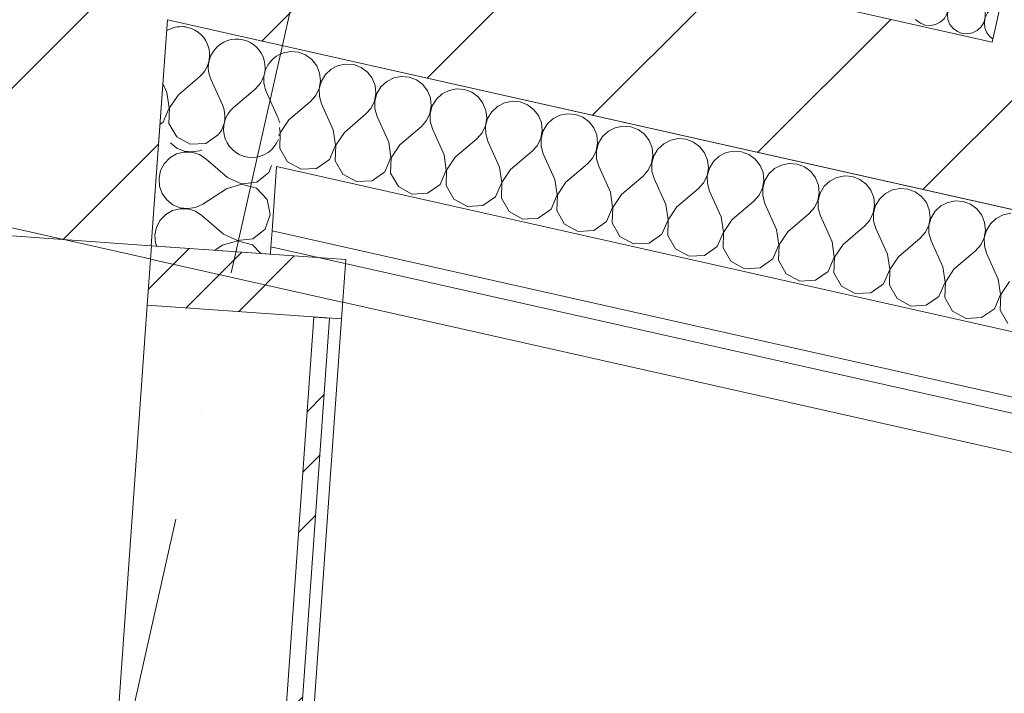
# Model space of a CAD drawing. Header units: millimetres. Extents: x -7213913 to -6930525, y 6129472 to 6355042.
# Tile 195 of 214: x -7186093 to -7184854, y 6172380 to 6173228. Entities that reach past the tile are written whole.
import ezdxf
from ezdxf.enums import TextEntityAlignment as Align

# ---------------------------------------------------------------- set-up
doc = ezdxf.new("R2010")
doc.units = ezdxf.units.MM
doc.header["$MEASUREMENT"] = 0
doc.set_wipeout_variables(frame=1)
doc.linetypes.add('Wipeout_Contour', pattern=[1000, 0, -1000])
doc.linetypes.add('Штрихпунктирная', pattern=[670.277762, 352.777767, -176.388884, 0, -141.111112])
for name, color, linetype, lineweight in [('0_Ном._пера__1', 7, 'Continuous', 0), ('0_Ном._пера__120', 7, 'Continuous', 0), ('АР-Стены_внешние_.АР_Ном._пера__1', 7, 'Continuous', 0), ('АР-Стены_Наружные ВИТРАЖ_Ном._пера__120', 7, 'Continuous', 0), ('АР-Стены_Перегородки_межквартирные_200.АР_Ном._пера__1', 7, 'Continuous', 15), ('АР-Чертеж-Оси_Осевые размеры.АР_Ном._пера__120', 7, 'Continuous', 0)]:
    doc.layers.add(name, color=color, linetype=linetype, lineweight=lineweight)
for name, color, linetype in [('АР-Стены_внешние_.АР', 7, 'Continuous'), ('АР-Стены_Наружные ВИТРАЖ', 7, 'Continuous'), ('АР-Стены_Перегородки_межквартирные_200.АР', 7, 'Continuous'), ('АР-Чертеж-Оси_Осевые размеры.АР', 7, 'Continuous')]:
    doc.layers.add(name, color=color, linetype=linetype)
doc.styles.add('РЎР“Р•РќР•Р\xa0Р\x98Р\xa0_РЎРўР\x98Р›Р¬_5', font='GOTHIC.TTF')
pattern_1 = [(45, (-6566190.34, 6562677.8), (-176.776695, 176.776695), []), (45, (-6566225.7, 6562713.15), (-176.776695, 176.776695), []), (45, (-6566261.05, 6562748.5), (-176.776695, 176.776695), [])]
pattern_2 = [(45, (-6566190.34, 6562677.8), (-127.279217, 127.279217), [])]

# ---------------------------------------------------------------- blocks, each defined once
blk = doc.blocks.new('Навесная Стена_33_10', base_point=(-6566190.3, 6562677.8))
at = {"layer": 'АР-Стены_Наружные ВИТРАЖ_Ном._пера__120', "color": 7, "linetype": 'Continuous', "lineweight": 0, "flags": 128}
for points in [[(-7185932.2, 6172868.4), (-7186008, 6171795.5)], [(-7185687.8, 6172851.2), (-7185763.6, 6171778.2)]]:
    blk.add_lwpolyline(points, dxfattribs=at)
at = {"color": 254, "linetype": 'Wipeout_Contour', "lineweight": 0, "ltscale": 37890896.67508965}
blk.add_wipeout([(-7185778.6, 6171779.3), (-7185702.8, 6172852.2), (-7185722.7, 6172853.7), (-7185798.5, 6171780.7)], dxfattribs=at).dxf.layer = 'АР-Стены_Наружные ВИТРАЖ'
at = {"layer": 'АР-Стены_Наружные ВИТРАЖ', "linetype": 'Continuous', "lineweight": 0, "true_color": 0x000000}
h = blk.add_hatch(dxfattribs=at)
h.set_pattern_fill('АЛЮМИНИЙ_000A', color=18, style=0, pattern_type=2)
h.set_pattern_definition(pattern_1)
h.paths.add_polyline_path([(-7185778.6, 6171779.3), (-7185702.8, 6172852.2), (-7185722.7, 6172853.7), (-7185798.5, 6171780.7)])
at = {"layer": 'АР-Стены_Наружные ВИТРАЖ_Ном._пера__120', "color": 7, "linetype": 'Continuous', "lineweight": 0, "flags": 128}
blk.add_lwpolyline([(-7185778.6, 6171779.3), (-7185798.5, 6171780.7), (-7185722.7, 6172853.7), (-7185702.8, 6172852.2)], close=True, dxfattribs=at)
at = {"color": 254, "linetype": 'Wipeout_Contour', "lineweight": 0, "ltscale": 37892582.45033606}
blk.add_wipeout([(-7185682.5, 6172926), (-7185926.9, 6172943.3), (-7185932.2, 6172868.4), (-7185687.8, 6172851.2)], dxfattribs=at).dxf.layer = 'АР-Стены_Наружные ВИТРАЖ'
at = {"layer": 'АР-Стены_Наружные ВИТРАЖ', "linetype": 'Continuous', "lineweight": 0, "true_color": 0x000000}
h = blk.add_hatch(dxfattribs=at)
h.set_pattern_fill('АЛЮМИНИЙ_000A', color=18, style=0, pattern_type=2)
h.set_pattern_definition(pattern_1)
h.paths.add_polyline_path([(-7185682.5, 6172926), (-7185926.9, 6172943.3), (-7185932.2, 6172868.4), (-7185687.8, 6172851.2)])
at = {"layer": 'АР-Стены_Наружные ВИТРАЖ_Ном._пера__120', "color": 7, "linetype": 'Continuous', "lineweight": 0, "flags": 128}
blk.add_lwpolyline([(-7185682.5, 6172926), (-7185687.8, 6172851.2), (-7185932.2, 6172868.4), (-7185926.9, 6172943.3)], close=True, dxfattribs=at)
blk = doc.blocks.new('Стена_283_10', base_point=(-7185998.3, 6173350.6))
at = {"layer": 'АР-Стены_Перегородки_межквартирные_200.АР', "linetype": 'Continuous', "lineweight": 0, "true_color": 0x000000}
h = blk.add_hatch(dxfattribs=at)
h.set_pattern_fill('БЛОКИ_БЕТОННЫЕ_ЭФФЕКТИВН_28', color=18, style=0, pattern_type=2)
h.set_pattern_definition(pattern_2)
h.paths.add_polyline_path([(-7186104.1, 6173271.8), (-7186126.5, 6172957.4), (-7185927, 6172943.3), (-7185906.8, 6173227.5)])
at = {"layer": 'АР-Стены_Перегородки_межквартирные_200.АР_Ном._пера__1', "color": 7, "linetype": 'Continuous', "lineweight": 15, "flags": 128}
for points in [[(-7186104.1, 6173271.8), (-7186126.5, 6172957.4)], [(-7185927, 6172943.3), (-7185906.8, 6173227.5)], [(-7186126.5, 6172957.4), (-7185927, 6172943.3)]]:
    blk.add_lwpolyline(points, dxfattribs=at)
blk = doc.blocks.new('Стена_383_10', base_point=(-7185998.3, 6173350.6))
at = {"layer": 'АР-Стены_внешние_.АР', "linetype": 'Continuous', "lineweight": 0, "true_color": 0x000000}
h = blk.add_hatch(dxfattribs=at)
h.set_pattern_fill('БЛОКИ_БЕТОННЫЕ_ЭФФЕКТИВН_28', color=18, style=0, pattern_type=2)
h.set_pattern_definition(pattern_2)
h.paths.add_polyline_path([(-7185976.4, 6173448.1), (-7186020.2, 6173253), (-7183929, 6172783.3), (-7183861.6, 6172973.2)])
at = {"layer": 'АР-Стены_внешние_.АР_Ном._пера__1', "color": 7, "linetype": 'Continuous', "lineweight": 15, "flags": 128}
for points in [[(-7184869.7, 6173199.6), (-7185976.4, 6173448.1)], [(-7185906.8, 6173227.5), (-7183929, 6172783.3)]]:
    blk.add_lwpolyline(points, dxfattribs=at)
blk = doc.blocks.new('*X794', base_point=(-6566190.3, 6562677.8))
at = {"layer": 'АР-Стены_внешние_.АР_Ном._пера__1', "color": 7, "linetype": 'Continuous', "lineweight": 0}
for p, q in [((-7185901.8, 6173216.7), (-7185907.8, 6173213.6)), ((-7185907.3, 6173136.1), (-7185912.4, 6173147.6)), ((-7185893.3, 6173133), (-7185872, 6173151.2)), ((-7185904.4, 6173116.8), (-7185907.3, 6173136.1)), ((-7185893.3, 6173133), (-7185904.1, 6173116.7)), ((-7185912.2, 6173098.9), (-7185904.4, 6173116.8)), ((-7185904.1, 6173116.7), (-7185904.8, 6173097.2)), ((-7185916.1, 6173096.1), (-7185912.2, 6173098.9)), ((-7185904.8, 6173097.2), (-7185895.1, 6173080.3)), ((-7185858.5, 6173072.1), (-7185842.5, 6173083.2)), ((-7185842.5, 6173083.2), (-7185841.8, 6173084.9)), ((-7185895.1, 6173080.3), (-7185878, 6173071)), ((-7185878, 6173071), (-7185858.5, 6173072.1))]:
    blk.add_line(p, q, dxfattribs=at)
blk = doc.blocks.new('*X796', base_point=(-6566190.3, 6562677.8))
at = {"layer": 'АР-Стены_внешние_.АР_Ном._пера__1', "color": 7, "linetype": 'Continuous', "lineweight": 0}
for p, q in [((-7185872, 6173151.2), (-7185866.1, 6173156.2)), ((-7185837.6, 6173120.5), (-7185852.2, 6173153)), ((-7185823.6, 6173117.3), (-7185796.5, 6173140.5)), ((-7185767.9, 6173104.8), (-7185782.5, 6173137.4))]:
    blk.add_line(p, q, dxfattribs=at)
for centre, start, end in [((-7185889.3, 6173183.3), 77.3418, 110.5691), ((-7185889.3, 6173183.3), 310.4719, 77.3418), ((-7185819.6, 6173167.7), 77.3418, 204.2117), ((-7185819.6, 6173167.7), 310.4719, 77.3418), ((-7185749.9, 6173152), 105.2031, 204.2117), ((-7185870.1, 6173105.8), 323.1755, 24.2117), ((-7185800.4, 6173090.2), 130.4719, 339.2247), ((-7185800.4, 6173090.2), 12.6509, 24.2117)]:
    blk.add_arc(centre, 35.7, start, end, dxfattribs=at)
blk = doc.blocks.new('*X797', base_point=(-6566190.3, 6562677.8))
at = {"layer": 'АР-Стены_внешние_.АР_Ном._пера__1', "color": 7, "linetype": 'Continuous', "lineweight": 0}
for p, q in [((-7185751.9, 6173187.7), (-7185759.3, 6173186.2)), ((-7185742.1, 6173186.9), (-7185751.9, 6173187.7)), ((-7185732.9, 6173183.4), (-7185742.1, 6173186.9)), ((-7185725, 6173177.5), (-7185732.9, 6173183.4)), ((-7185718.9, 6173169.8), (-7185725, 6173177.5)), ((-7185715.3, 6173160.6), (-7185718.9, 6173169.8)), ((-7185691.9, 6173170.1), (-7185700.7, 6173165.7)), ((-7185682.2, 6173172), (-7185691.9, 6173170.1)), ((-7185672.4, 6173171.2), (-7185682.2, 6173172)), ((-7185663.2, 6173167.8), (-7185672.4, 6173171.2)), ((-7185714.3, 6173150.8), (-7185715.3, 6173160.6)), ((-7185707.9, 6173159), (-7185713, 6173150.5)), ((-7185700.7, 6173165.7), (-7185707.9, 6173159)), ((-7185655.3, 6173161.9), (-7185663.2, 6173167.8)), ((-7185649.3, 6173154.1), (-7185655.3, 6173161.9)), ((-7185715.9, 6173141.1), (-7185714.3, 6173150.8)), ((-7185713, 6173150.5), (-7185715.7, 6173141)), ((-7185645.6, 6173145), (-7185649.3, 6173154.1)), ((-7185644.6, 6173135.2), (-7185645.6, 6173145)), ((-7185631, 6173150), (-7185638.2, 6173143.3)), ((-7185622.2, 6173154.5), (-7185631, 6173150)), ((-7185612.6, 6173156.4), (-7185622.2, 6173154.5)), ((-7185602.7, 6173155.6), (-7185612.6, 6173156.4)), ((-7185593.5, 6173152.1), (-7185602.7, 6173155.6)), ((-7185585.6, 6173146.2), (-7185593.5, 6173152.1)), ((-7185579.6, 6173138.4), (-7185585.6, 6173146.2)), ((-7185726.8, 6173124.9), (-7185720.2, 6173132.2)), ((-7185720.2, 6173132.2), (-7185715.9, 6173141.1)), ((-7185715.7, 6173141), (-7185715.6, 6173131.2)), ((-7185646.3, 6173125.4), (-7185644.6, 6173135.2)), ((-7185643.3, 6173134.9), (-7185646, 6173125.4)), ((-7185638.2, 6173143.3), (-7185643.3, 6173134.9)), ((-7185575.9, 6173129.3), (-7185579.6, 6173138.4)), ((-7185561.3, 6173134.3), (-7185568.5, 6173127.6)), ((-7185552.5, 6173138.8), (-7185561.3, 6173134.3)), ((-7185542.9, 6173140.7), (-7185552.5, 6173138.8)), ((-7185533, 6173139.9), (-7185542.9, 6173140.7)), ((-7185523.8, 6173136.4), (-7185533, 6173139.9)), ((-7185515.9, 6173130.6), (-7185523.8, 6173136.4)), ((-7185753.9, 6173101.7), (-7185726.8, 6173124.9)), ((-7185715.6, 6173131.2), (-7185712.8, 6173121.7)), ((-7185698.2, 6173089.1), (-7185712.8, 6173121.7)), ((-7185650.5, 6173116.6), (-7185646.3, 6173125.4)), ((-7185646, 6173125.4), (-7185645.9, 6173115.5)), ((-7185576.6, 6173109.8), (-7185574.9, 6173119.5)), ((-7185574.9, 6173119.5), (-7185575.9, 6173129.3)), ((-7185568.5, 6173127.6), (-7185573.7, 6173119.2)), ((-7185509.9, 6173122.8), (-7185515.9, 6173130.6)), ((-7185506.2, 6173113.6), (-7185509.9, 6173122.8)), ((-7185482.8, 6173123.2), (-7185491.6, 6173118.7)), ((-7185473.2, 6173125.1), (-7185482.8, 6173123.2)), ((-7185463.3, 6173124.3), (-7185473.2, 6173125.1)), ((-7185454.1, 6173120.8), (-7185463.3, 6173124.3)), ((-7185446.2, 6173114.9), (-7185454.1, 6173120.8)), ((-7185684.2, 6173086), (-7185657.1, 6173109.2)), ((-7185657.1, 6173109.2), (-7185650.5, 6173116.6)), ((-7185645.9, 6173115.5), (-7185643.1, 6173106.1)), ((-7185580.8, 6173100.9), (-7185576.6, 6173109.8)), ((-7185573.7, 6173119.2), (-7185576.3, 6173109.7)), ((-7185576.3, 6173109.7), (-7185576.2, 6173099.9)), ((-7185505.2, 6173103.8), (-7185506.2, 6173113.6)), ((-7185498.8, 6173112), (-7185504, 6173103.6)), ((-7185491.6, 6173118.7), (-7185498.8, 6173112)), ((-7185440.2, 6173107.1), (-7185446.2, 6173114.9)), ((-7185436.5, 6173098), (-7185440.2, 6173107.1)), ((-7185413.1, 6173107.5), (-7185421.9, 6173103)), ((-7185403.5, 6173109.4), (-7185413.1, 6173107.5)), ((-7185393.7, 6173108.6), (-7185403.5, 6173109.4)), ((-7185384.4, 6173105.1), (-7185393.7, 6173108.6)), ((-7185753.9, 6173101.7), (-7185764.8, 6173085.4)), ((-7185628.5, 6173073.5), (-7185643.1, 6173106.1)), ((-7185587.4, 6173093.5), (-7185580.8, 6173100.9)), ((-7185576.2, 6173099.9), (-7185573.4, 6173090.4)), ((-7185506.9, 6173094.1), (-7185505.2, 6173103.8)), ((-7185504, 6173103.6), (-7185506.6, 6173094.1)), ((-7185435.5, 6173088.2), (-7185436.5, 6173098)), ((-7185429.2, 6173096.3), (-7185434.3, 6173087.9)), ((-7185421.9, 6173103), (-7185429.2, 6173096.3)), ((-7185376.5, 6173099.3), (-7185384.4, 6173105.1)), ((-7185370.5, 6173091.5), (-7185376.5, 6173099.3)), ((-7185766.8, 6173081.5), (-7185765, 6173085.5)), ((-7185765, 6173085.5), (-7185766, 6173092.1)), ((-7185764.8, 6173085.4), (-7185765.4, 6173065.9)), ((-7185695.3, 6173069.8), (-7185698.2, 6173089.1)), ((-7185684.2, 6173086), (-7185695.1, 6173069.8)), ((-7185614.5, 6173070.4), (-7185587.4, 6173093.5)), ((-7185558.8, 6173057.8), (-7185573.4, 6173090.4)), ((-7185517.7, 6173077.9), (-7185511.1, 6173085.3)), ((-7185511.1, 6173085.3), (-7185506.9, 6173094.1)), ((-7185506.6, 6173094.1), (-7185506.5, 6173084.2)), ((-7185506.5, 6173084.2), (-7185503.7, 6173074.8)), ((-7185437.2, 6173078.5), (-7185435.5, 6173088.2)), ((-7185434.3, 6173087.9), (-7185436.9, 6173078.4)), ((-7185366.8, 6173082.3), (-7185370.5, 6173091.5)), ((-7185365.8, 6173072.5), (-7185366.8, 6173082.3)), ((-7185352.2, 6173087.4), (-7185359.5, 6173080.7)), ((-7185343.5, 6173091.9), (-7185352.2, 6173087.4)), ((-7185333.8, 6173093.8), (-7185343.5, 6173091.9)), ((-7185324, 6173093), (-7185333.8, 6173093.8)), ((-7185314.7, 6173089.5), (-7185324, 6173093)), ((-7185306.8, 6173083.6), (-7185314.7, 6173089.5)), ((-7185300.8, 6173075.8), (-7185306.8, 6173083.6)), ((-7185703.1, 6173051.9), (-7185695.3, 6173069.8)), ((-7185625.7, 6173054.2), (-7185628.5, 6173073.5)), ((-7185614.5, 6173070.4), (-7185625.4, 6173054.1)), ((-7185544.9, 6173054.7), (-7185517.7, 6173077.9)), ((-7185489.1, 6173042.2), (-7185503.7, 6173074.8)), ((-7185441.5, 6173069.6), (-7185437.2, 6173078.5)), ((-7185436.9, 6173078.4), (-7185436.8, 6173068.6)), ((-7185367.5, 6173062.8), (-7185365.8, 6173072.5)), ((-7185364.6, 6173072.3), (-7185367.2, 6173062.8)), ((-7185359.5, 6173080.7), (-7185364.6, 6173072.3)), ((-7185297.1, 6173066.7), (-7185300.8, 6173075.8)), ((-7185282.5, 6173071.7), (-7185289.8, 6173065)), ((-7185273.8, 6173076.2), (-7185282.5, 6173071.7)), ((-7185264.1, 6173078.1), (-7185273.8, 6173076.2)), ((-7185254.3, 6173077.3), (-7185264.1, 6173078.1)), ((-7185245, 6173073.8), (-7185254.3, 6173077.3)), ((-7185237.1, 6173068), (-7185245, 6173073.8)), ((-7185765.4, 6173065.9), (-7185755.7, 6173049)), ((-7185695.1, 6173069.8), (-7185695.7, 6173050.3)), ((-7185556, 6173038.5), (-7185558.8, 6173057.8)), ((-7185475.2, 6173039.1), (-7185448, 6173062.2)), ((-7185448, 6173062.2), (-7185441.5, 6173069.6)), ((-7185436.8, 6173068.6), (-7185434.1, 6173059.1)), ((-7185419.4, 6173026.5), (-7185434.1, 6173059.1)), ((-7185371.8, 6173054), (-7185367.5, 6173062.8)), ((-7185367.2, 6173062.8), (-7185367.1, 6173052.9)), ((-7185296.1, 6173056.9), (-7185297.1, 6173066.7)), ((-7185289.8, 6173065), (-7185294.9, 6173056.6)), ((-7185231.1, 6173060.2), (-7185237.1, 6173068)), ((-7185227.4, 6173051), (-7185231.1, 6173060.2)), ((-7185204.1, 6173060.6), (-7185212.8, 6173056.1)), ((-7185194.4, 6173062.5), (-7185204.1, 6173060.6)), ((-7185184.6, 6173061.6), (-7185194.4, 6173062.5)), ((-7185175.4, 6173058.2), (-7185184.6, 6173061.6)), ((-7185167.4, 6173052.3), (-7185175.4, 6173058.2)), ((-7185755.7, 6173049), (-7185738.6, 6173039.7)), ((-7185719.1, 6173040.7), (-7185703.1, 6173051.9)), ((-7185695.7, 6173050.3), (-7185686, 6173033.3)), ((-7185633.4, 6173036.3), (-7185625.7, 6173054.2)), ((-7185625.4, 6173054.1), (-7185626, 6173034.6)), ((-7185544.9, 6173054.7), (-7185555.7, 6173038.5)), ((-7185405.5, 6173023.4), (-7185378.3, 6173046.6)), ((-7185378.3, 6173046.6), (-7185371.8, 6173054)), ((-7185367.1, 6173052.9), (-7185364.4, 6173043.5)), ((-7185302.1, 6173038.3), (-7185297.8, 6173047.2)), ((-7185297.8, 6173047.2), (-7185296.1, 6173056.9)), ((-7185294.9, 6173056.6), (-7185297.5, 6173047.1)), ((-7185297.5, 6173047.1), (-7185297.4, 6173037.3)), ((-7185226.4, 6173041.2), (-7185227.4, 6173051)), ((-7185220.1, 6173049.4), (-7185225.2, 6173041)), ((-7185212.8, 6173056.1), (-7185220.1, 6173049.4)), ((-7185161.4, 6173044.5), (-7185167.4, 6173052.3)), ((-7185124.7, 6173046.8), (-7185134.4, 6173044.9)), ((-7185114.9, 6173046), (-7185124.7, 6173046.8)), ((-7185105.7, 6173042.5), (-7185114.9, 6173046)), ((-7185738.6, 6173039.7), (-7185719.1, 6173040.7)), ((-7185686, 6173033.3), (-7185668.9, 6173024)), ((-7185649.4, 6173025.1), (-7185633.4, 6173036.3)), ((-7185626, 6173034.6), (-7185616.3, 6173017.7)), ((-7185563.7, 6173020.6), (-7185556, 6173038.5)), ((-7185555.7, 6173038.5), (-7185556.3, 6173019)), ((-7185486.3, 6173022.9), (-7185489.1, 6173042.2)), ((-7185475.2, 6173039.1), (-7185486, 6173022.8)), ((-7185349.7, 6173010.9), (-7185364.4, 6173043.5)), ((-7185308.6, 6173030.9), (-7185302.1, 6173038.3)), ((-7185297.4, 6173037.3), (-7185294.7, 6173027.8)), ((-7185228.1, 6173031.5), (-7185226.4, 6173041.2)), ((-7185225.2, 6173041), (-7185227.8, 6173031.5)), ((-7185157.7, 6173035.4), (-7185161.4, 6173044.5)), ((-7185156.7, 6173025.6), (-7185157.7, 6173035.4)), ((-7185150.4, 6173033.7), (-7185155.5, 6173025.3)), ((-7185143.2, 6173040.4), (-7185150.4, 6173033.7)), ((-7185134.4, 6173044.9), (-7185143.2, 6173040.4)), ((-7185097.7, 6173036.7), (-7185105.7, 6173042.5)), ((-7185091.7, 6173028.9), (-7185097.7, 6173036.7)), ((-7185668.9, 6173024), (-7185649.4, 6173025.1)), ((-7185579.7, 6173009.4), (-7185563.7, 6173020.6)), ((-7185494, 6173005), (-7185486.3, 6173022.9)), ((-7185486, 6173022.8), (-7185486.6, 6173003.3)), ((-7185416.6, 6173007.2), (-7185419.4, 6173026.5)), ((-7185405.5, 6173023.4), (-7185416.3, 6173007.2)), ((-7185335.8, 6173007.8), (-7185308.6, 6173030.9)), ((-7185280, 6172995.2), (-7185294.7, 6173027.8)), ((-7185238.9, 6173015.3), (-7185232.4, 6173022.7)), ((-7185232.4, 6173022.7), (-7185228.1, 6173031.5)), ((-7185227.8, 6173031.5), (-7185227.7, 6173021.6)), ((-7185227.7, 6173021.6), (-7185225, 6173012.2)), ((-7185158.4, 6173015.9), (-7185156.7, 6173025.6)), ((-7185155.5, 6173025.3), (-7185158.1, 6173015.8)), ((-7185088, 6173019.7), (-7185091.7, 6173028.9)), ((-7185073.5, 6173024.8), (-7185080.7, 6173018.1)), ((-7185064.7, 6173029.3), (-7185073.5, 6173024.8)), ((-7185055, 6173031.2), (-7185064.7, 6173029.3)), ((-7185045.2, 6173030.3), (-7185055, 6173031.2)), ((-7185036, 6173026.9), (-7185045.2, 6173030.3)), ((-7185028, 6173021), (-7185036, 6173026.9)), ((-7185022, 6173013.2), (-7185028, 6173021)), ((-7185616.3, 6173017.7), (-7185599.2, 6173008.4)), ((-7185599.2, 6173008.4), (-7185579.7, 6173009.4)), ((-7185556.3, 6173019), (-7185546.7, 6173002)), ((-7185346.9, 6172991.6), (-7185349.7, 6173010.9)), ((-7185266.1, 6172992.1), (-7185238.9, 6173015.3)), ((-7185210.3, 6172979.6), (-7185225, 6173012.2)), ((-7185162.7, 6173007), (-7185158.4, 6173015.9)), ((-7185158.1, 6173015.8), (-7185158, 6173006)), ((-7185088.7, 6173000.2), (-7185087, 6173009.9)), ((-7185085.8, 6173009.7), (-7185088.4, 6173000.2)), ((-7185087, 6173009.9), (-7185088, 6173019.7)), ((-7185080.7, 6173018.1), (-7185085.8, 6173009.7)), ((-7185018.4, 6173004.1), (-7185022, 6173013.2)), ((-7185003.8, 6173009.1), (-7185011, 6173002.4)), ((-7184995, 6173013.6), (-7185003.8, 6173009.1)), ((-7184985.3, 6173015.5), (-7184995, 6173013.6)), ((-7184975.5, 6173014.7), (-7184985.3, 6173015.5)), ((-7184966.3, 6173011.2), (-7184975.5, 6173014.7)), ((-7184958.4, 6173005.4), (-7184966.3, 6173011.2)), ((-7185546.7, 6173002), (-7185529.5, 6172992.7)), ((-7185510, 6172993.8), (-7185494, 6173005)), ((-7185486.6, 6173003.3), (-7185477, 6172986.4)), ((-7185424.3, 6172989.3), (-7185416.6, 6173007.2)), ((-7185416.3, 6173007.2), (-7185417, 6172987.7)), ((-7185335.8, 6173007.8), (-7185346.6, 6172991.5)), ((-7185196.4, 6172976.5), (-7185169.2, 6172999.6)), ((-7185169.2, 6172999.6), (-7185162.7, 6173007)), ((-7185158, 6173006), (-7185155.3, 6172996.5)), ((-7185140.6, 6172963.9), (-7185155.3, 6172996.5)), ((-7185093, 6172991.3), (-7185088.7, 6173000.2)), ((-7185088.4, 6173000.2), (-7185088.4, 6172990.3)), ((-7185017.3, 6172994.3), (-7185018.4, 6173004.1)), ((-7185011, 6173002.4), (-7185016.1, 6172994)), ((-7184952.3, 6172997.6), (-7184958.4, 6173005.4)), ((-7184948.7, 6172988.4), (-7184952.3, 6172997.6)), ((-7184925.3, 6172997.9), (-7184934.1, 6172993.5)), ((-7184915.6, 6172999.9), (-7184925.3, 6172997.9)), ((-7184905.8, 6172999), (-7184915.6, 6172999.9)), ((-7184896.6, 6172995.6), (-7184905.8, 6172999)), ((-7184888.7, 6172989.7), (-7184896.6, 6172995.6)), ((-7185529.5, 6172992.7), (-7185510, 6172993.8)), ((-7185477, 6172986.4), (-7185459.8, 6172977)), ((-7185440.3, 6172978.1), (-7185424.3, 6172989.3)), ((-7185417, 6172987.7), (-7185407.3, 6172970.7)), ((-7185354.6, 6172973.7), (-7185346.9, 6172991.6)), ((-7185346.6, 6172991.5), (-7185347.3, 6172972)), ((-7185277.2, 6172975.9), (-7185280, 6172995.2)), ((-7185266.1, 6172992.1), (-7185276.9, 6172975.9)), ((-7185126.7, 6172960.8), (-7185099.5, 6172984)), ((-7185099.5, 6172984), (-7185093, 6172991.3)), ((-7185088.4, 6172990.3), (-7185085.6, 6172980.9)), ((-7185023.3, 6172975.7), (-7185019, 6172984.6)), ((-7185019, 6172984.6), (-7185017.3, 6172994.3)), ((-7185016.1, 6172994), (-7185018.7, 6172984.5)), ((-7185018.7, 6172984.5), (-7185018.7, 6172974.7)), ((-7184947.6, 6172978.6), (-7184948.7, 6172988.4)), ((-7184941.3, 6172986.8), (-7184946.4, 6172978.4)), ((-7184934.1, 6172993.5), (-7184941.3, 6172986.8)), ((-7184882.6, 6172981.9), (-7184888.7, 6172989.7)), ((-7184845.9, 6172984.2), (-7184855.6, 6172982.3)), ((-7185459.8, 6172977), (-7185440.3, 6172978.1)), ((-7185370.6, 6172962.5), (-7185354.6, 6172973.7)), ((-7185347.3, 6172972), (-7185337.6, 6172955.1)), ((-7185284.9, 6172958), (-7185277.2, 6172975.9)), ((-7185276.9, 6172975.9), (-7185277.6, 6172956.4)), ((-7185207.5, 6172960.3), (-7185210.3, 6172979.6)), ((-7185196.4, 6172976.5), (-7185207.2, 6172960.2)), ((-7185070.9, 6172948.3), (-7185085.6, 6172980.9)), ((-7185029.8, 6172968.3), (-7185023.3, 6172975.7)), ((-7185018.7, 6172974.7), (-7185015.9, 6172965.2)), ((-7184949.3, 6172968.9), (-7184947.6, 6172978.6)), ((-7184946.4, 6172978.4), (-7184949, 6172968.9)), ((-7184879, 6172972.8), (-7184882.6, 6172981.9)), ((-7184877.9, 6172963), (-7184879, 6172972.8)), ((-7184871.6, 6172971.1), (-7184876.7, 6172962.7)), ((-7184864.4, 6172977.8), (-7184871.6, 6172971.1)), ((-7184855.6, 6172982.3), (-7184864.4, 6172977.8)), ((-7185407.3, 6172970.7), (-7185390.1, 6172961.4)), ((-7185390.1, 6172961.4), (-7185370.6, 6172962.5)), ((-7185215.2, 6172942.4), (-7185207.5, 6172960.3)), ((-7185207.2, 6172960.2), (-7185207.9, 6172940.7)), ((-7185137.8, 6172944.6), (-7185140.6, 6172963.9)), ((-7185126.7, 6172960.8), (-7185137.5, 6172944.6)), ((-7185057, 6172945.1), (-7185029.8, 6172968.3)), ((-7185001.3, 6172932.6), (-7185015.9, 6172965.2)), ((-7184960.1, 6172952.7), (-7184953.6, 6172960)), ((-7184953.6, 6172960), (-7184949.3, 6172968.9)), ((-7184949, 6172968.9), (-7184949, 6172959)), ((-7184949, 6172959), (-7184946.2, 6172949.5)), ((-7184879.6, 6172953.3), (-7184877.9, 6172963)), ((-7184876.7, 6172962.7), (-7184879.4, 6172953.2)), ((-7185337.6, 6172955.1), (-7185320.4, 6172945.7)), ((-7185320.4, 6172945.7), (-7185300.9, 6172946.8)), ((-7185300.9, 6172946.8), (-7185284.9, 6172958)), ((-7185277.6, 6172956.4), (-7185267.9, 6172939.4)), ((-7185068.1, 6172929), (-7185070.9, 6172948.3)), ((-7184987.3, 6172929.5), (-7184960.1, 6172952.7)), ((-7184931.6, 6172917), (-7184946.2, 6172949.5)), ((-7184883.9, 6172944.4), (-7184879.6, 6172953.3)), ((-7184879.4, 6172953.2), (-7184879.3, 6172943.4)), ((-7185267.9, 6172939.4), (-7185250.7, 6172930.1)), ((-7185231.2, 6172931.2), (-7185215.2, 6172942.4)), ((-7185207.9, 6172940.7), (-7185198.2, 6172923.8)), ((-7185145.5, 6172926.7), (-7185137.8, 6172944.6)), ((-7185137.5, 6172944.6), (-7185138.2, 6172925)), ((-7185057, 6172945.1), (-7185067.8, 6172928.9)), ((-7184917.6, 6172913.8), (-7184890.5, 6172937)), ((-7184890.5, 6172937), (-7184883.9, 6172944.4)), ((-7184879.3, 6172943.4), (-7184876.5, 6172933.9)), ((-7184861.9, 6172901.3), (-7184876.5, 6172933.9)), ((-7185250.7, 6172930.1), (-7185231.2, 6172931.2)), ((-7185198.2, 6172923.8), (-7185181, 6172914.4)), ((-7185161.5, 6172915.5), (-7185145.5, 6172926.7)), ((-7185138.2, 6172925), (-7185128.5, 6172908.1)), ((-7185075.9, 6172911), (-7185068.1, 6172929)), ((-7185067.8, 6172928.9), (-7185068.5, 6172909.4)), ((-7184998.4, 6172913.3), (-7185001.3, 6172932.6)), ((-7184987.3, 6172929.5), (-7184998.1, 6172913.3)), ((-7185181, 6172914.4), (-7185161.5, 6172915.5)), ((-7185091.9, 6172899.9), (-7185075.9, 6172911)), ((-7185068.5, 6172909.4), (-7185058.8, 6172892.5)), ((-7185006.2, 6172895.4), (-7184998.4, 6172913.3)), ((-7184998.1, 6172913.3), (-7184998.8, 6172893.7)), ((-7184928.7, 6172897.7), (-7184931.6, 6172917)), ((-7184917.6, 6172913.8), (-7184928.4, 6172897.6)), ((-7185128.5, 6172908.1), (-7185111.3, 6172898.8)), ((-7185111.3, 6172898.8), (-7185091.9, 6172899.9)), ((-7184936.5, 6172879.7), (-7184928.7, 6172897.7)), ((-7184928.4, 6172897.6), (-7184929.1, 6172878.1)), ((-7184859, 6172882), (-7184861.9, 6172901.3)), ((-7184847.9, 6172898.2), (-7184858.8, 6172881.9)), ((-7185058.8, 6172892.5), (-7185041.7, 6172883.1)), ((-7185041.7, 6172883.1), (-7185022.2, 6172884.2)), ((-7185022.2, 6172884.2), (-7185006.2, 6172895.4)), ((-7184998.8, 6172893.7), (-7184989.1, 6172876.8)), ((-7184989.1, 6172876.8), (-7184972, 6172867.5)), ((-7184952.5, 6172868.6), (-7184936.5, 6172879.7)), ((-7184929.1, 6172878.1), (-7184919.4, 6172861.1)), ((-7184866.8, 6172864.1), (-7184859, 6172882)), ((-7184858.8, 6172881.9), (-7184859.4, 6172862.4)), ((-7184972, 6172867.5), (-7184952.5, 6172868.6)), ((-7184919.4, 6172861.1), (-7184902.3, 6172851.8)), ((-7184882.8, 6172852.9), (-7184866.8, 6172864.1)), ((-7184859.4, 6172862.4), (-7184849.7, 6172845.5)), ((-7184902.3, 6172851.8), (-7184882.8, 6172852.9))]:
    blk.add_line(p, q, dxfattribs=at)
blk = doc.blocks.new('Стена_387_10', base_point=(-7185906.8, 6173227.5))
at = {"layer": 'АР-Стены_внешние_.АР_Ном._пера__1', "color": 7, "linetype": 'Continuous', "lineweight": 0}
for p, q in [((-7185769.5, 6173042.9), (-7185775.2, 6172962.2)), ((-7185769.5, 6173042.9), (-7183783, 6172596.8)), ((-7185775.2, 6172962.2), (-7185776.7, 6172942.1)), ((-7185775.2, 6172962.2), (-7183662.5, 6172487.7))]:
    blk.add_line(p, q, dxfattribs=at)
at = {"layer": 'АР-Стены_внешние_.АР_Ном._пера__1', "color": 7, "linetype": 'Continuous', "lineweight": 0, "flags": 128}
for points in [[(-7185906.8, 6173227.5), (-7185917.5, 6173076.2)], [(-7183732.4, 6172739.2), (-7185906.8, 6173227.5)], [(-7185776.7, 6172942.1), (-7183570.9, 6172446.7)]]:
    blk.add_lwpolyline(points, dxfattribs=at)
at = {"layer": 'АР-Стены_внешние_.АР', "color": 7, "lineweight": 0}
for name in ['*X796', '*X794', '*X797']:
    blk.add_blockref(name, (-6566190.3, 6562677.8), dxfattribs=at)
blk = doc.blocks.new('*X808', base_point=(-6566190.3, 6562677.8))
at = {"layer": 'АР-Стены_внешние_.АР_Ном._пера__1', "color": 7, "linetype": 'Continuous', "lineweight": 0}
blk.add_line((-7185786, 6172962.6), (-7185784, 6172964.2), dxfattribs=at)
blk = doc.blocks.new('*X809', base_point=(-6566190.3, 6562677.8))
at = {"layer": 'АР-Стены_внешние_.АР_Ном._пера__1', "color": 7, "linetype": 'Continuous', "lineweight": 0}
for p, q in [((-7185794.3, 6173023.3), (-7185779, 6173035.5)), ((-7185779, 6173035.5), (-7185775.7, 6173044.3)), ((-7185812.7, 6173021.2), (-7185794.3, 6173023.3)), ((-7185794.8, 6173015.8), (-7185812.4, 6173020.5)), ((-7185781.4, 6173001.7), (-7185794.8, 6173015.8)), ((-7185777.4, 6172982.6), (-7185781.4, 6173001.7)), ((-7185784, 6172964.2), (-7185777.4, 6172982.6))]:
    blk.add_line(p, q, dxfattribs=at)
blk = doc.blocks.new('*X810', base_point=(-6566190.3, 6562677.8))
at = {"layer": 'АР-Стены_внешние_.АР_Ном._пера__1', "color": 7, "linetype": 'Continuous', "lineweight": 0}
for p, q in [((-7185902.9, 6173072.9), (-7185902.6, 6173072.4)), ((-7185902.6, 6173072.4), (-7185894.9, 6173066.3)), ((-7185895.4, 6173058.8), (-7185903.9, 6173053.8)), ((-7185885.9, 6173061.2), (-7185895.4, 6173058.8)), ((-7185894.9, 6173066.3), (-7185885.8, 6173062.5)), ((-7185876, 6173061), (-7185885.9, 6173061.2)), ((-7185885.8, 6173062.5), (-7185876, 6173061.3)), ((-7185876, 6173061.3), (-7185866.2, 6173062.9)), ((-7185866.6, 6173058.1), (-7185876, 6173061)), ((-7185858.3, 6173052.7), (-7185866.6, 6173058.1)), ((-7185866.2, 6173062.9), (-7185863.6, 6173064.1)), ((-7185910.7, 6173046.6), (-7185915.3, 6173037.9)), ((-7185903.9, 6173053.8), (-7185910.7, 6173046.6)), ((-7185831.3, 6173029.4), (-7185858.3, 6173052.7)), ((-7185915.3, 6173037.9), (-7185917.3, 6173028.3)), ((-7185917.3, 6173028.3), (-7185916.7, 6173018.5)), ((-7185813.7, 6173020.8), (-7185832.3, 6173015.1)), ((-7185831.3, 6173029.4), (-7185813.7, 6173021.1)), ((-7185813.7, 6173021.1), (-7185812.7, 6173021.2)), ((-7185812.4, 6173020.5), (-7185813.7, 6173020.8)), ((-7185916.7, 6173018.5), (-7185913.4, 6173009.2)), ((-7185913.4, 6173009.2), (-7185907.6, 6173001.2)), ((-7185832.3, 6173015.1), (-7185862.4, 6172995.7)), ((-7185907.6, 6173001.2), (-7185899.9, 6172995)), ((-7185871.3, 6172991.6), (-7185862.4, 6172995.7)), ((-7185900.4, 6172987.5), (-7185908.9, 6172982.5)), ((-7185890.9, 6172990), (-7185900.4, 6172987.5)), ((-7185899.9, 6172995), (-7185890.8, 6172991.2)), ((-7185881.1, 6172989.8), (-7185890.9, 6172990)), ((-7185890.8, 6172991.2), (-7185881, 6172990.1)), ((-7185871.6, 6172986.9), (-7185881.1, 6172989.8)), ((-7185881, 6172990.1), (-7185871.3, 6172991.6)), ((-7185863.4, 6172981.5), (-7185871.6, 6172986.9)), ((-7185915.8, 6172975.4), (-7185920.4, 6172966.7)), ((-7185908.9, 6172982.5), (-7185915.8, 6172975.4)), ((-7185836.4, 6172958.1), (-7185863.4, 6172981.5)), ((-7185920.4, 6172966.7), (-7185922.4, 6172957)), ((-7185799.3, 6172952.1), (-7185786, 6172962.6)), ((-7185922.4, 6172957), (-7185921.7, 6172947.2)), ((-7185921.7, 6172947.2), (-7185920.1, 6172942.8)), ((-7185818.7, 6172949.5), (-7185837.4, 6172943.9)), ((-7185836.4, 6172958.1), (-7185818.7, 6172949.8)), ((-7185818.7, 6172949.8), (-7185799.3, 6172952.1)), ((-7185799.9, 6172944.6), (-7185818.7, 6172949.5)), ((-7185837.4, 6172943.9), (-7185847.1, 6172937.6)), ((-7185789.3, 6172933.5), (-7185799.9, 6172944.6))]:
    blk.add_line(p, q, dxfattribs=at)
blk = doc.blocks.new('Стена_392_10', base_point=(-7185927, 6172943.3))
at = {"layer": 'АР-Стены_внешние_.АР_Ном._пера__1', "color": 7, "linetype": 'Continuous', "lineweight": 0}
for p, q in [((-7185769.5, 6173042.9), (-7185775.2, 6172962.2)), ((-7185775.2, 6172962.2), (-7185776.7, 6172942.1))]:
    blk.add_line(p, q, dxfattribs=at)
at = {"layer": 'АР-Стены_внешние_.АР_Ном._пера__1', "color": 7, "linetype": 'Continuous', "lineweight": 0, "flags": 128}
for points in [[(-7185917.5, 6173076.2), (-7185927, 6172943.3)], [(-7185777.3, 6172932.6), (-7185927, 6172943.3)], [(-7185777.3, 6172932.6), (-7185776.7, 6172942.1)]]:
    blk.add_lwpolyline(points, dxfattribs=at)
at = {"layer": 'АР-Стены_внешние_.АР', "color": 7, "lineweight": 0}
for name in ['*X810', '*X809', '*X808']:
    blk.add_blockref(name, (-6566190.3, 6562677.8), dxfattribs=at)
blk = doc.blocks.new('Стена_402_10', base_point=(-7184891.6, 6173102))
at = {"layer": 'АР-Стены_внешние_.АР', "linetype": 'Continuous', "lineweight": 0, "true_color": 0x000000}
h = blk.add_hatch(dxfattribs=at)
h.set_pattern_fill('БЛОКИ_БЕТОННЫЕ_ЭФФЕКТИВН_28', color=18, style=0, pattern_type=2)
h.set_pattern_definition(pattern_2)
h.paths.add_polyline_path([(-7184674.6, 6173155.7), (-7184619.8, 6173399.6), (-7184814.9, 6173443.5), (-7184869.7, 6173199.6)])
at = {"layer": 'АР-Стены_внешние_.АР_Ном._пера__1', "color": 7, "linetype": 'Continuous', "lineweight": 15, "flags": 128}
for points in [[(-7184814.9, 6173443.5), (-7184869.7, 6173199.6)], [(-7184619.8, 6173399.6), (-7184814.9, 6173443.5)], [(-7184674.6, 6173155.7), (-7184619.8, 6173399.6)]]:
    blk.add_lwpolyline(points, dxfattribs=at)
blk = doc.blocks.new('*X848', base_point=(-6566190.3, 6562677.8))
at = {"layer": '0_Ном._пера__1', "color": 7, "linetype": 'Continuous', "lineweight": 0}
for p, q in [((-7184922.5, 6173307.8), (-7184933.2, 6173300.4)), ((-7184909.5, 6173308.6), (-7184922.5, 6173307.8)), ((-7184898.1, 6173302.4), (-7184909.5, 6173308.6)), ((-7184933.2, 6173300.4), (-7184933.3, 6173300.1)), ((-7184891.6, 6173291.1), (-7184898.1, 6173302.4)), ((-7184876.1, 6173297.4), (-7184886.7, 6173290)), ((-7184863.1, 6173298.1), (-7184876.1, 6173297.4)), ((-7184851.6, 6173291.9), (-7184863.1, 6173298.1)), ((-7184892.1, 6173278.1), (-7184891.6, 6173291.1)), ((-7184886.7, 6173290), (-7184891.9, 6173278)), ((-7184849.7, 6173288.5), (-7184851.6, 6173291.9)), ((-7184899.3, 6173267.2), (-7184892.1, 6173278.1)), ((-7184891.9, 6173278), (-7184890, 6173265.1)), ((-7184899.3, 6173267.2), (-7184907.9, 6173259.9)), ((-7184890, 6173265.1), (-7184880.2, 6173243.4)), ((-7184878.4, 6173237.1), (-7184880.2, 6173243.4)), ((-7184857.8, 6173252.6), (-7184870.9, 6173241.3)), ((-7184878.3, 6173230.5), (-7184878.4, 6173237.1)), ((-7184875.3, 6173236.4), (-7184878.2, 6173230.5)), ((-7184870.9, 6173241.3), (-7184875.3, 6173236.4)), ((-7184882.6, 6173220), (-7184880.1, 6173224.2)), ((-7184880.1, 6173224.2), (-7184878.3, 6173230.5)), ((-7184878.2, 6173230.5), (-7184879.3, 6173224)), ((-7184879.3, 6173224), (-7184878.6, 6173217.5)), ((-7184878.6, 6173217.5), (-7184876.2, 6173211.4)), ((-7184876.2, 6173211.4), (-7184872.1, 6173206.2)), ((-7184872.1, 6173206.2), (-7184868.8, 6173203.7))]:
    blk.add_line(p, q, dxfattribs=at)
blk = doc.blocks.new('*X849', base_point=(-6566190.3, 6562677.8))
at = {"layer": '0_Ном._пера__1', "color": 7, "linetype": 'Continuous', "lineweight": 0}
for p, q in [((-7184944.6, 6173312.8), (-7184946.5, 6173313.9)), ((-7184938.1, 6173301.5), (-7184944.6, 6173312.8)), ((-7184938.5, 6173288.5), (-7184938.1, 6173301.5)), ((-7184933.3, 6173300.1), (-7184938.4, 6173288.4)), ((-7184945.8, 6173277.7), (-7184938.5, 6173288.5)), ((-7184938.4, 6173288.4), (-7184936.5, 6173275.6)), ((-7184945.8, 6173277.7), (-7184956.7, 6173268.3)), ((-7184936.5, 6173275.6), (-7184926.7, 6173253.9)), ((-7184907.9, 6173259.9), (-7184917.4, 6173251.8)), ((-7184924.9, 6173247.6), (-7184926.7, 6173253.9)), ((-7184924.8, 6173241), (-7184924.9, 6173247.6)), ((-7184921.8, 6173246.9), (-7184924.6, 6173240.9)), ((-7184917.4, 6173251.8), (-7184921.8, 6173246.9)), ((-7184930, 6173229), (-7184926.6, 6173234.6)), ((-7184926.6, 6173234.6), (-7184924.8, 6173241)), ((-7184924.6, 6173240.9), (-7184925.7, 6173234.5)), ((-7184925.7, 6173234.5), (-7184925.1, 6173227.9)), ((-7184965.8, 6173228), (-7184965.1, 6173227.1)), ((-7184965.1, 6173227.1), (-7184959.8, 6173223.2)), ((-7184959.8, 6173223.2), (-7184953.6, 6173220.9)), ((-7184953.6, 6173220.9), (-7184947.1, 6173220.3)), ((-7184947.1, 6173220.3), (-7184940.6, 6173221.6)), ((-7184940.6, 6173221.6), (-7184934.8, 6173224.6)), ((-7184934.8, 6173224.6), (-7184930, 6173229)), ((-7184925.1, 6173227.9), (-7184922.6, 6173221.8)), ((-7184922.6, 6173221.8), (-7184918.6, 6173216.6)), ((-7184888.3, 6173214.1), (-7184883.5, 6173218.6)), ((-7184883.5, 6173218.6), (-7184882.6, 6173220)), ((-7184918.6, 6173216.6), (-7184913.3, 6173212.7)), ((-7184913.3, 6173212.7), (-7184907.2, 6173210.4)), ((-7184907.2, 6173210.4), (-7184900.6, 6173209.9)), ((-7184900.6, 6173209.9), (-7184894.2, 6173211.2)), ((-7184894.2, 6173211.2), (-7184888.3, 6173214.1))]:
    blk.add_line(p, q, dxfattribs=at)
blk = doc.blocks.new('Стена_408_10', base_point=(-7187579.7, 6173910.7))
at = {"layer": '0_Ном._пера__1', "color": 7, "linetype": 'Continuous', "lineweight": 0, "flags": 128}
for points in [[(-7187601.6, 6173813.1), (-7184869.7, 6173199.6)], [(-7184869.7, 6173199.6), (-7184847.8, 6173297.1)]]:
    blk.add_lwpolyline(points, dxfattribs=at)
at = {"color": 7, "lineweight": 0}
for name in ['*X849', '*X848']:
    blk.add_blockref(name, (-6566190.3, 6562677.8), dxfattribs=at)
blk = doc.blocks.new('Полилиния_1_10', base_point=(-7183881.2, 6172466.9))
at = {"layer": '0_Ном._пера__120', "color": 7, "linetype": 'Continuous', "lineweight": 0, "flags": 128}
blk.add_lwpolyline([(-7183881.2, 6172466.9), (-7186841.8, 6173131.8), (-7187722.3, 6174095)], dxfattribs=at)
blk = doc.blocks.new('Стандартный Маркер Сетки[228]_10', base_point=(-7179800.8, 6199738.6))
at = {"layer": 'АР-Чертеж-Оси_Осевые размеры.АР_Ном._пера__120', "color": 7, "linetype": 'Штрихпунктирная', "lineweight": 0}
blk.add_line((-7180020, 6198762.9), (-7194792, 6132990.9), dxfattribs=at)
at = {"layer": 'АР-Чертеж-Оси_Осевые размеры.АР_Ном._пера__120', "color": 7, "lineweight": 0, "style": 'РЎР“Р•РќР•Р\xa0Р\x98Р\xa0_РЎРўР\x98Р›Р¬_5'}
blk.add_attdef('AC_MarkerText_1', text='', height=350, rotation=347.3417, dxfattribs=at).set_placement((-7195050.8, 6131708.4), align=Align.TOP_CENTER)

msp = doc.modelspace()

# ---------------------------------------------------------------- block references
at = {"color": 7, "lineweight": 0}
msp.add_blockref('Стена_408_10', (-7187579.7, 6173910.7), dxfattribs=at)
at = {"layer": 'АР-Стены_внешние_.АР', "color": 7, "lineweight": 0}
msp.add_blockref('Стена_402_10', (-7184891.6, 6173102), dxfattribs=at)
at = {"layer": 'АР-Стены_Наружные ВИТРАЖ', "linetype": 'Continuous', "lineweight": 0}
msp.add_blockref('Навесная Стена_33_10', (-6566190.3, 6562677.8), dxfattribs=at)

# ---------------------------------------------------------------- next in the draw order: block references
at = {"color": 7, "linetype": 'Continuous', "lineweight": 0}
msp.add_blockref('Полилиния_1_10', (-7183881.2, 6172466.9), dxfattribs=at)
at = {"layer": 'АР-Стены_внешние_.АР', "color": 7, "lineweight": 0}
for name, p in [('Стена_383_10', (-7185998.3, 6173350.6)), ('Стена_387_10', (-7185906.8, 6173227.5)), ('Стена_392_10', (-7185927, 6172943.3))]:
    msp.add_blockref(name, p, dxfattribs=at)
at = {"layer": 'АР-Стены_Перегородки_межквартирные_200.АР', "color": 7, "lineweight": 0}
msp.add_blockref('Стена_283_10', (-7185998.3, 6173350.6), dxfattribs=at)
at = {"layer": 'АР-Чертеж-Оси_Осевые размеры.АР', "color": 8, "linetype": 'Continuous', "lineweight": 15}
msp.add_blockref('Стандартный Маркер Сетки[228]_10', (-7179800.8, 6199738.6), dxfattribs=at)

doc.saveas('drawing.dxf')
